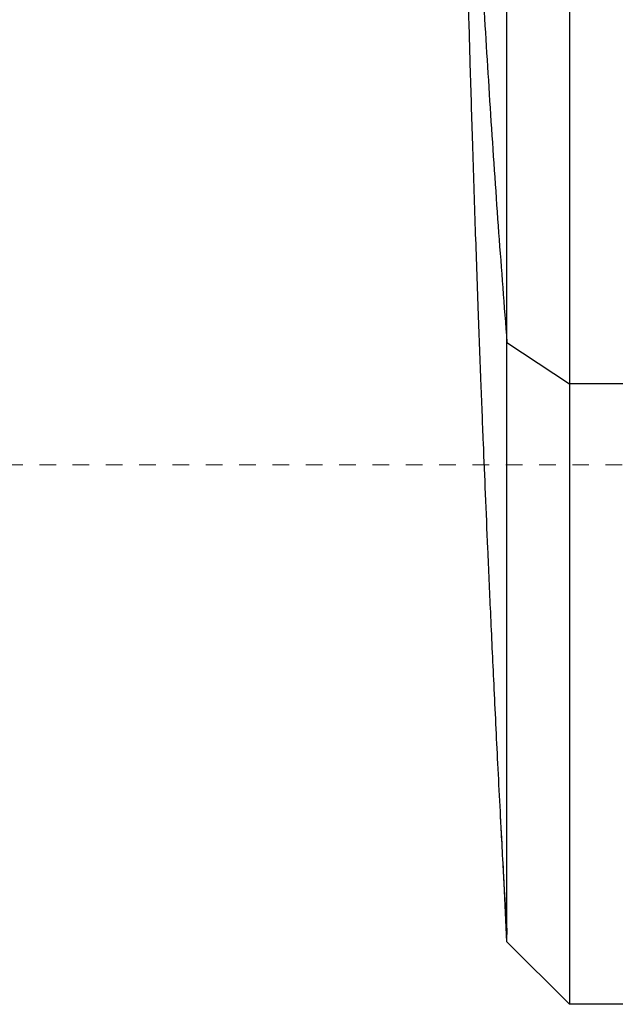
# Model space of a CAD drawing. Header units: millimetres. Extents: x -37728 to 44100, y 631619 to 691915.
# Tile 216 of 256: x 22155 to 22213, y 656768 to 656862. Entities that reach past the tile are written whole.
import ezdxf

# ---------------------------------------------------------------- set-up
doc = ezdxf.new("R2010")
doc.units = ezdxf.units.MM
doc.linetypes.add('__FK_przerywana', pattern=[0.32004, 0.16002, -0.16002])
doc.layers.add('_XREF', color=7, linetype='Continuous')
doc.layers.add('Sonniger opisy', color=255, linetype='Continuous')
doc.layers.add('A-DETL-MBND', color=252, linetype='Continuous', lineweight=5)

# ---------------------------------------------------------------- blocks, each defined once
blk = doc.blocks.new('G200E poziom')
at = {"color": 7, "linetype": 'Continuous'}
for p, q in [((24025.0368, 12722.0713), (24033.7368, 12722.0713)), ((24033.7368, 12716.1106), (24033.7368, 12722.0713)), ((24034.3368, 12721.4713), (24033.7368, 12722.0713)), ((24034.3368, 12721.4713), (24034.3368, 12715.7126)), ((24034.3368, 12721.4713), (24034.3668, 12720.8393)), ((24025.0368, 12716.1106), (24033.7368, 12716.1106)), ((24033.7368, 12703.4707), (24033.7368, 12716.1106)), ((24034.3368, 12715.7126), (24033.7368, 12716.1106))]:
    blk.add_line(p, q, dxfattribs=at)
for points, knots in [([(24034.3772, 12720.7166), (24034.3726, 12720.7987), (24034.3634, 12720.9618), (24034.3513, 12721.152), (24034.3416, 12721.3042), (24034.3384, 12721.3682), (24034.3368, 12721.4)], [0, 0, 0, 0, 0.254463, 0.505755, 0.754186, 1, 1, 1, 1]), ([(24034.4006, 12720.2711), (24034.3964, 12720.3509), (24034.3883, 12720.5059), (24034.376, 12720.7304), (24034.37, 12720.8395)], [0, 0, 0, 0, 0.514015, 1, 1, 1, 1]), ([(24034.8305, 12705.0936), (24034.8292, 12705.3047), (24034.8269, 12705.7076), (24034.822, 12706.2714), (24034.817, 12706.7577), (24034.8124, 12707.1564), (24034.8082, 12707.4979), (24034.8041, 12707.8035), (24034.7999, 12708.1021), (24034.7954, 12708.4005), (24034.7904, 12708.719), (24034.7843, 12709.079), (24034.7761, 12709.5334), (24034.7663, 12710.0374), (24034.7557, 12710.5412), (24034.7456, 12710.9894), (24034.7356, 12711.409), (24034.724, 12711.8786), (24034.7094, 12712.4297), (24034.6909, 12713.0864), (24034.6683, 12713.8286), (24034.6428, 12714.6079), (24034.6162, 12715.3658), (24034.5906, 12716.0508), (24034.5672, 12716.6448), (24034.5454, 12717.1743), (24034.5224, 12717.714), (24034.4953, 12718.3262), (24034.4634, 12719.0164), (24034.4265, 12719.7757), (24034.3989, 12720.3045), (24034.3846, 12720.5781)], [0, 0, 0, 0, 0.041099, 0.078473, 0.109456, 0.135155, 0.15513, 0.174308, 0.193199, 0.211804, 0.230922, 0.253561, 0.279965, 0.316968, 0.349047, 0.375342, 0.40146, 0.428578, 0.46474, 0.507161, 0.555796, 0.609639, 0.660288, 0.705918, 0.746704, 0.780035, 0.815021, 0.854927, 0.899397, 0.947948, 1, 1, 1, 1]), ([(24034.3368, 12715.7126), (24034.3368, 12714.7856), (24034.3368, 12712.9316), (24034.3368, 12710.1365), (24034.3368, 12707.336), (24034.3368, 12704.5325), (24034.3368, 12701.7302), (24034.3368, 12698.986), (24034.3368, 12696.3032), (24034.3368, 12693.6844), (24034.3368, 12691.08), (24034.3368, 12688.4911), (24034.3368, 12686.7828), (24034.3368, 12685.9287)], [0, 0, 0, 0, 0.093333, 0.186666, 0.279999, 0.373332, 0.466665, 0.559998, 0.647999, 0.735999, 0.823999, 0.912, 1, 1, 1, 1]), ([(24034.8354, 12703.6894), (24034.8322, 12704.1632), (24034.8257, 12705.1095), (24034.8002, 12706.5275), (24034.7633, 12707.943), (24034.718, 12709.2375), (24034.6679, 12710.417), (24034.6158, 12711.4766), (24034.5567, 12712.536), (24034.4907, 12713.5951), (24034.4182, 12714.654), (24034.3638, 12715.3615), (24034.3368, 12715.7126)], [0, 0, 0, 0, 0.118141, 0.235963, 0.353612, 0.471166, 0.558855, 0.647894, 0.735584, 0.82326, 0.912298, 1, 1, 1, 1])]:
    blk.add_open_spline(points, degree=3, knots=knots, dxfattribs=at)
blk = doc.blocks.new('A$Cb58f729f')
at = {"layer": 'Sonniger opisy', "color": 0, "transparency": 33554687}
blk.add_blockref('G200E poziom', (-24049.8908, -12688.7741), dxfattribs=at)
blk = doc.blocks.new('A$C4e31ac75')
at = {"layer": 'A-DETL-MBND', "linetype": '__FK_przerywana'}
blk.add_line((-432.7, 153.85), (-765.2, 153.85), dxfattribs=at)

msp = doc.modelspace()

# ---------------------------------------------------------------- block references
at = {"layer": '_XREF', "xscale": 10, "yscale": 10, "zscale": 10}
msp.add_blockref('A$C4e31ac75', (29209.47, 655281.124), dxfattribs=at)

# ---------------------------------------------------------------- next in the draw order: block references
at = {"xscale": 10, "yscale": 10, "zscale": 10, "rotation": 180}
msp.add_blockref('A$Cb58f729f', (22046.711, 657100.759), dxfattribs=at)

doc.saveas('drawing.dxf')
